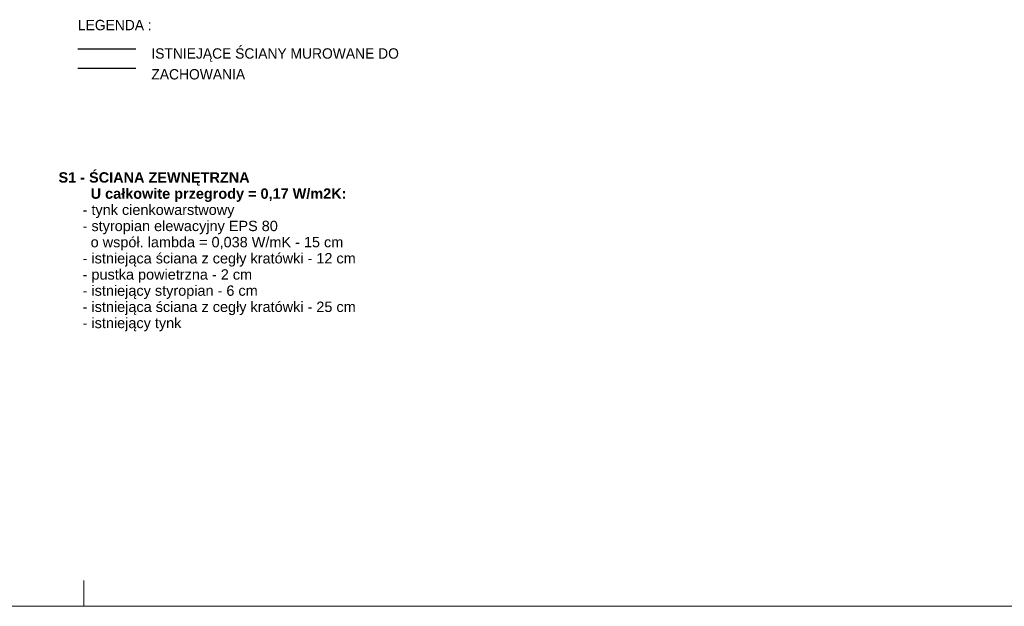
# Model space of a CAD drawing. Extents: x -21260 to 35740, y -2672 to 187028.
# Tile 79 of 120: x -1497 to 17535, y 77328 to 88659. Entities that reach past the tile are written whole.
import ezdxf

# ---------------------------------------------------------------- set-up
doc = ezdxf.new("R2010")
doc.units = 0
doc.header["$MEASUREMENT"] = 0
for name, color, linetype, lineweight in [('Arch opisy_Nr_Pióra__5', 7, 'Continuous', 13), ('ARCH TABELA_Nr_Pióra__21', 7, 'Continuous', 13), ('INWENT OPISY_Nr_Pióra__21', 7, 'Continuous', 13), ('INWENT.ŚCIANY_Nr_Pióra__1', 7, 'Continuous', 25)]:
    doc.layers.add(name, color=color, linetype=linetype, lineweight=lineweight)
doc.styles.add('GENERATED_STYLE_4', font='txt')
doc.styles.add('GENERATED_STYLE_6', font='txt')

msp = doc.modelspace()

# ---------------------------------------------------------------- linework, layer by layer
at = {"layer": 'ARCH TABELA_Nr_Pióra__21', "linetype": 'Continuous'}
for p, q in [((-259.9, 77328.4), (-259.9, 77828.4)), ((35740.1, 77328.4), (-21259.9, 77328.4))]:
    msp.add_line(p, q, dxfattribs=at)
at = {"layer": 'INWENT.ŚCIANY_Nr_Pióra__1', "linetype": 'Continuous'}
for p, q in [((-371.3, 88095.1), (748.7, 88095.1)), ((748.7, 87715.1), (-371.3, 87715.1))]:
    msp.add_line(p, q, dxfattribs=at)

# ---------------------------------------------------------------- texts
at = {"layer": 'Arch opisy_Nr_Pióra__5', "linetype": 'Continuous', "insert": (-745.9, 85712.8), "char_height": 200, "width": 9728.552, "attachment_point": 1, "line_spacing_factor": 0.936923, "style": 'GENERATED_STYLE_6'}
msp.add_mtext('\\A1;{\\fArial|b1|i0|c0|p38;S1 - ŚCIANA ZEWNĘTRZNA\\P        U całkowite przegrody = 0,17 W/m2K:\\P\\fArial|b0|i0|c0|p38;      - tynk cienkowarstwowy\\P      - styropian elewacyjny EPS 80 \\P        o współ. lambda = 0,038 W/mK - 15 cm  \\P      - istniejąca ściana z cegły kratówki - 12 cm\\P      - pustka powietrzna - 2 cm\\P      - istniejący styropian - 6 cm\\P      - istniejąca ściana z cegły kratówki - 25 cm\\P      - istniejący tynk}', dxfattribs=at)
at = {"layer": 'INWENT OPISY_Nr_Pióra__21', "linetype": 'Continuous', "insert": (-371.3, 88655.7), "char_height": 200, "attachment_point": 1, "style": 'GENERATED_STYLE_4'}
msp.add_mtext('{LEGENDA :}', dxfattribs=at)
at = {"layer": 'INWENT OPISY_Nr_Pióra__21', "linetype": 'Continuous', "insert": (1048.7, 88107.1), "char_height": 200, "width": 4861.522, "attachment_point": 1, "line_spacing_factor": 1.206619, "style": 'GENERATED_STYLE_4'}
msp.add_mtext('{ISTNIEJĄCE ŚCIANY MUROWANE DO ZACHOWANIA}', dxfattribs=at)

doc.saveas('drawing.dxf')
